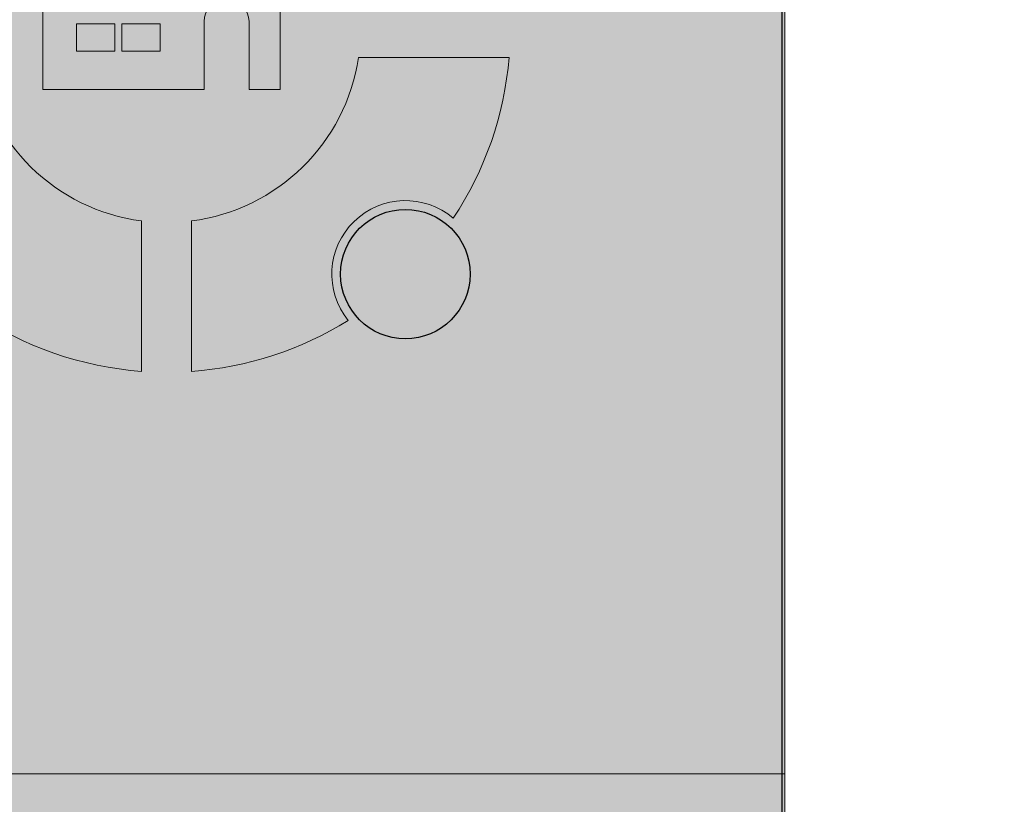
# Model space of a CAD drawing. Header units: metres. Extents: x 7454870 to 7460959, y 5886692 to 5887063.
# Tile 23 of 55: x 7457988.78 to 7457996.43, y 5886846.05 to 5886852.16. Entities that reach past the tile are written whole.
import ezdxf
from ezdxf import colors
from ezdxf.entities.mleader import LeaderData, LeaderLine
from ezdxf.math import Vec2, Vec3

# ---------------------------------------------------------------- set-up
doc = ezdxf.new("R2010")
doc.units = ezdxf.units.M
doc.header["$MEASUREMENT"] = 0
doc.layers.get('0').update_dxf_attribs({"color": 210, "linetype": 'CONTINUOUS', "lineweight": 100})
doc.layers.add('- kanalizacja deszczowa opis', color=111, linetype='CONTINUOUS')
doc.layers.add('^ ramka cienka', color=1, linetype='CONTINUOUS')
doc.styles.add('ARIAL', font='arial.ttf')

msp = doc.modelspace()

# ---------------------------------------------------------------- hatches: boundary and pattern name
at = {"lineweight": 5}
h = msp.add_hatch(color=8, dxfattribs=at)
h.dxf.hatch_style = 1
h.set_gradient(color1=(255, 255, 255), tint=1, name='CURVED')
h.paths.add_polyline_path([(7457965.9261, 5886915.1771), (7457994.7261, 5886915.1771), (7457994.7261, 5886789.2384), (7457965.9261, 5886789.2384)])
at = {"linetype": 'Continuous', "lineweight": 20}
h = msp.add_hatch(color=152, dxfattribs=at)
h.paths.add_polyline_path([(7457988.9565, 5886852.5214), (7457988.9565, 5886851.6126), (7457990.2091, 5886851.6126), (7457990.2091, 5886852.1404, -0.999998), (7457990.5591, 5886852.1404), (7457990.5591, 5886851.6126), (7457990.8002, 5886851.6126), (7457990.8002, 5886852.5214)])
h.paths.add_polyline_path([(7457989.5141, 5886851.9098), (7457989.2167, 5886851.9098), (7457989.2167, 5886852.1227), (7457989.5141, 5886852.1227)], flags=0)
h.paths.add_polyline_path([(7457989.2171, 5886852.1699, -0.933066), (7457989.5138, 5886852.1699)], flags=0)
h.paths.add_polyline_path([(7457989.5703, 5886852.1227), (7457989.8677, 5886852.1227), (7457989.8677, 5886851.9098), (7457989.5703, 5886851.9098)], flags=0)
h.paths.add_polyline_path([(7457989.8674, 5886852.1699), (7457989.5707, 5886852.1699, -0.933066)], flags=0)
for points in [[(7457988.4166, 5886850.6186), (7457988.4166, 5886849.8759, 0.131747), (7457989.7238, 5886849.4208), (7457989.7238, 5886850.5904, -0.33476), (7457988.4276, 5886851.862), (7457987.2563, 5886851.862, 0.125003), (7457987.6857, 5886850.6186)], [(7457990.1115, 5886850.59), (7457990.1115, 5886849.4206, 0.1217), (7457991.3305, 5886849.8169, -0.913831), (7457992.1472, 5886850.6109, 0.125876), (7457992.5817, 5886851.862), (7457991.4103, 5886851.862, -0.335254)]]:
    msp.add_hatch(color=152, dxfattribs=at).paths.add_polyline_path(points)
at = {"linetype": 'Continuous', "lineweight": 25, "true_color": 0xdf0000}
msp.add_hatch(color=12, dxfattribs=at).paths.add_polyline_path([(7457992.278, 5886850.177, 1), (7457991.2713, 5886850.177, 1)])

# ---------------------------------------------------------------- linework, layer by layer
at = {"color": 152, "linetype": 'Continuous', "lineweight": 20}
for p, q in [((7457989.7238, 5886849.4208), (7457989.7238, 5886850.5904)), ((7457990.1115, 5886849.4206), (7457990.1115, 5886850.59))]:
    msp.add_line(p, q, dxfattribs=at)
at = {"color": 18, "linetype": 'Continuous', "lineweight": 13, "true_color": 0x000000}
msp.add_line((7457965.9245, 5886846.2915), (7457994.7245, 5886846.2915), dxfattribs=at)
at = {"color": 18, "linetype": 'Continuous', "lineweight": 13, "true_color": 0x000000, "flags": 128}
msp.add_lwpolyline([(7457965.9245, 5886914.5621), (7457994.7245, 5886914.5621), (7457994.7245, 5886791.5838), (7457965.9245, 5886791.5838)], close=True, dxfattribs=at)
at = {"color": 152, "linetype": 'Continuous', "lineweight": 20, "flags": 128}
for points in [[(7457990.2091, 5886851.6126), (7457988.9565, 5886851.6126), (7457988.9565, 5886852.5214), (7457990.8002, 5886852.5214), (7457990.8002, 5886851.6126), (7457990.5591, 5886851.6126)], [(7457990.2091, 5886851.6126), (7457990.2091, 5886852.1404)], [(7457990.5591, 5886851.6126), (7457990.5591, 5886852.1404)], [(7457992.5817, 5886851.862), (7457991.4103, 5886851.862)]]:
    msp.add_lwpolyline(points, dxfattribs=at)
for points in [[(7457989.2167, 5886851.9098), (7457989.5141, 5886851.9098), (7457989.5141, 5886852.1227), (7457989.2167, 5886852.1227)], [(7457989.5703, 5886851.9098), (7457989.8677, 5886851.9098), (7457989.8677, 5886852.1227), (7457989.5703, 5886852.1227)]]:
    msp.add_lwpolyline(points, close=True, dxfattribs=at)
at = {"color": 12, "linetype": 'Continuous', "lineweight": 25, "true_color": 0xdf0000}
msp.add_circle((7457991.7747, 5886850.177), 0.5033, dxfattribs=at)
at = {"color": 152, "linetype": 'Continuous', "lineweight": 20}
for centre, radius, start, end in [((7457990.3841, 5886852.1404), 0.175, 0, 180), ((7457989.919, 5886852.0857), 1.508, 188.52926, 262.5632), ((7457989.919, 5886852.0857), 1.508, 277.33493, 351.47074), ((7457989.919, 5886852.0857), 2.6721, 326.50082, 355.19855), ((7457991.7747, 5886850.177), 0.5719, 49.3498, 219.03798), ((7457989.919, 5886852.0857), 2.6721, 235.7898, 265.81099), ((7457989.919, 5886852.0857), 2.6721, 274.13184, 301.88696)]:
    msp.add_arc(centre, radius, start, end, dxfattribs=at)
at = {"layer": '^ ramka cienka', "color": 215}
msp.add_line((7457994.7037, 5886789.3389), (7457994.7037, 5886931.3389), dxfattribs=at)

# ---------------------------------------------------------------- leaders
at = {"layer": '- kanalizacja deszczowa opis', "ltscale": 150}
ml = msp.add_multileader_mtext('Standard', dxfattribs=at)
ml.set_content('{\\W0.6;Wyjście KD z budynku przez ścianę pod oknem przy posadzce. \\PNa zewnątrz w bruździe ściennej [uwzględnić naprawę izolacji]\\PT. 155,30', color=256, style='ARIAL')
ml.set_leader_properties(color=256)
ml.build(insert=Vec2(0, 0))
ml.multileader.update_dxf_attribs({"has_text_frame": 1, "text_top_attachment_type": 0, "text_bottom_attachment_type": 0, "arrow_head_size": 1})
ctx = ml.context
ctx.base_point, ctx.char_height, ctx.arrow_head_size, ctx.landing_gap_size, ctx.plane_origin = Vec3(7457926.8295, 5886850.3462), 1, 1, 0.5, Vec3(7457969.1664, 5886748.2817, 0)
ctx.attachment_type = 2
notes = []
notes.append((ctx, [(0, (1, 1, 0), (7457926.3295, 5886850.3462), (1, 0), 0.5, [(0, [(7457920.8068, 5886842.9881)], 256, [])])]))
ctx.mtext.insert, ctx.mtext.width, ctx.mtext.flow_direction = Vec3(7457927.3295, 5886850.9451), 3031.883184, 5
for ctx, leaders in notes:
    for number, flags, end, landing, length, lines in leaders:
        leader = LeaderData()
        leader.index, (leader.has_last_leader_line, leader.has_dogleg_vector, leader.attachment_direction) = number, flags
        leader.last_leader_point, leader.dogleg_vector, leader.dogleg_length = Vec3(end), Vec3(landing), length
        for number, points, colour, breaks in lines:
            line = LeaderLine()
            line.index, line.vertices, line.color, line.breaks = number, Vec3.list(points), colors.encode_raw_color(colour), breaks
            leader.lines.append(line)
        ctx.leaders.append(leader)

doc.saveas('drawing.dxf')
